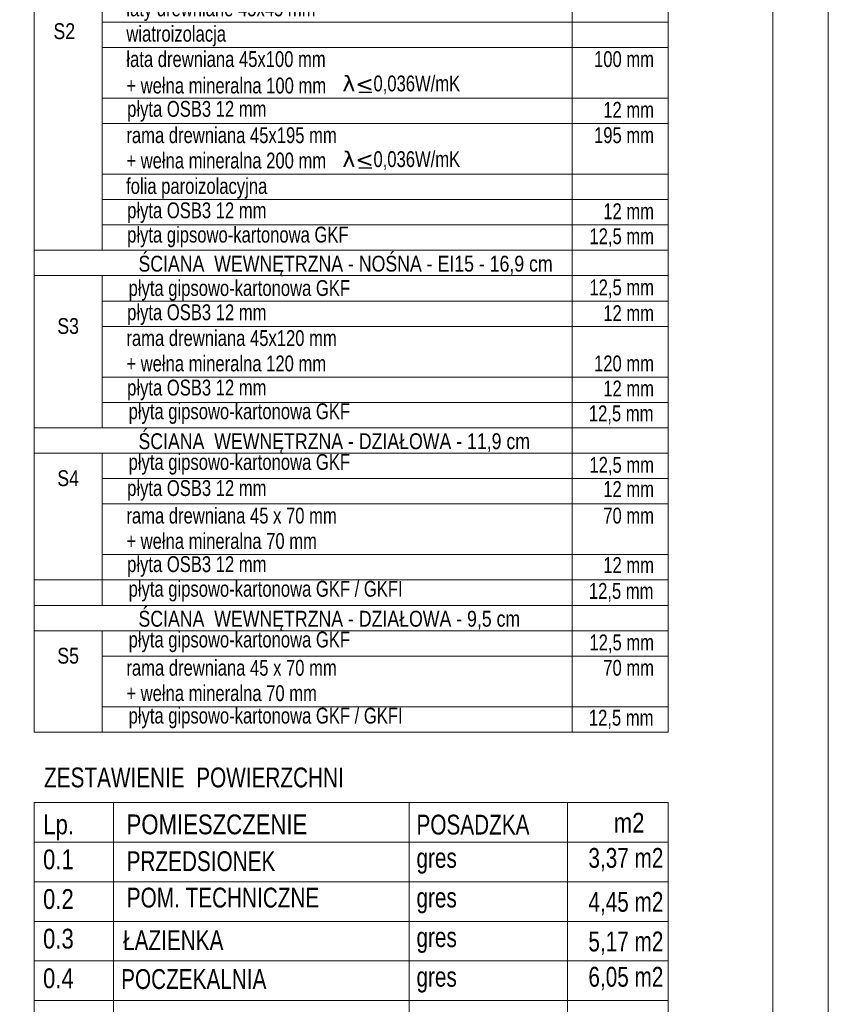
# Model space of a CAD drawing. Header units: inches. Extents: x 57112 to 98566, y -51777 to -16564.
# Tile 99 of 138: x 77163 to 77673, y -20761 to -20140. Entities that reach past the tile are written whole.
import ezdxf
from ezdxf.enums import TextEntityAlignment as Align

# ---------------------------------------------------------------- set-up
doc = ezdxf.new("R2010")
doc.units = ezdxf.units.IN
doc.header["$MEASUREMENT"] = 0
doc.layers.get('0').update_dxf_attribs({"color": 251, "lineweight": 0})
for name, color, linetype, lineweight in [('A--tabelka rysunku', 7, 'Continuous', 0), ('A--tabelka-opisy scian', 7, 'Continuous', 0), ('A--tabelka-zest.pow.', 7, 'Continuous', 0)]:
    doc.layers.add(name, color=color, linetype=linetype, lineweight=lineweight)
doc.styles.add('1-50', font='arial.ttf', dxfattribs={"width": 0.75, "height": 12.5})
doc.styles.get("Standard").update_dxf_attribs({"font": 'arial.ttf', "width": 0.75})

msp = doc.modelspace()

# ---------------------------------------------------------------- linework, layer by layer
at = {"linetype": 'Continuous', "lineweight": 30, "ltscale": 12}
for p, q in [((77384.911, -20186.09, 151.8), (77376.569, -20186.09, 151.8)), ((77384.911, -20233.824, 151.8), (77376.569, -20233.824, 151.8))]:
    msp.add_line(p, q, dxfattribs=at)
at = {"layer": 'A--tabelka rysunku', "linetype": 'Continuous', "elevation": 151.8}
for points in [[(75572.917, -21309.191), (77672.917, -21309.191), (77672.917, -19824.191), (75572.917, -19824.191)], [(75697.917, -21274.191), (77637.917, -21274.191), (77637.917, -19859.191), (75697.917, -19859.191)]]:
    msp.add_lwpolyline(points, close=True, dxfattribs=at)
at = {"layer": 'A--tabelka-opisy scian', "lineweight": 5}
for p, q in [((77171.817, -20589.658, 151.8), (77171.817, -19885.113, 151.8)), ((77571.817, -20477.658, 151.8), (77571.817, -19885.113, 151.8)), ((77511.234, -20477.658, 151.8), (77511.234, -19902.18, 151.8)), ((77511.234, -20589.658, 151.8), (77511.234, -20014.18, 151.8)), ((77214.687, -20285.658, 151.8), (77214.687, -20109.658, 151.8)), ((77571.817, -20141.658, 151.8), (77214.687, -20141.658, 151.8)), ((77571.817, -20589.658, 151.8), (77571.817, -20143.947, 151.8)), ((77571.817, -20157.658, 151.8), (77214.687, -20157.658, 151.8)), ((77571.817, -20189.658, 151.8), (77214.687, -20189.658, 151.8)), ((77571.817, -20205.658, 151.8), (77214.687, -20205.658, 151.8)), ((77571.817, -20237.658, 151.8), (77214.687, -20237.658, 151.8)), ((77571.817, -20253.658, 151.8), (77214.687, -20253.658, 151.8)), ((77571.817, -20269.658, 151.8), (77214.687, -20269.658, 151.8)), ((77571.817, -20285.658, 151.8), (77171.817, -20285.658, 151.8)), ((77571.817, -20285.658, 151.8), (77171.817, -20285.658, 151.8)), ((77571.817, -20285.658, 151.8), (77214.687, -20285.658, 151.8)), ((77571.817, -20285.658, 151.8), (77214.687, -20285.658, 151.8)), ((77373.32, -20301.658, 151.8), (77171.817, -20301.658, 151.8)), ((77571.817, -20301.658, 151.8), (77214.687, -20301.658, 151.8)), ((77214.687, -20397.658, 151.8), (77214.687, -20301.658, 151.8)), ((77571.817, -20301.658, 151.8), (77214.687, -20301.658, 151.8)), ((77571.817, -20317.658, 151.8), (77214.687, -20317.658, 151.8)), ((77571.817, -20333.658, 151.8), (77214.687, -20333.658, 151.8)), ((77571.817, -20365.658, 151.8), (77214.687, -20365.658, 151.8)), ((77571.817, -20381.658, 151.8), (77214.687, -20381.658, 151.8)), ((77571.817, -20397.658, 151.8), (77171.817, -20397.658, 151.8)), ((77571.817, -20397.658, 151.8), (77214.687, -20397.658, 151.8)), ((77571.817, -20397.658, 151.8), (77214.687, -20397.658, 151.8)), ((77373.32, -20413.658, 151.8), (77171.817, -20413.658, 151.8)), ((77571.817, -20413.658, 151.8), (77214.687, -20413.658, 151.8)), ((77214.687, -20509.658, 151.8), (77214.687, -20413.658, 151.8)), ((77571.817, -20413.658, 151.8), (77214.687, -20413.658, 151.8)), ((77571.817, -20429.658, 151.8), (77214.687, -20429.658, 151.8)), ((77571.817, -20445.658, 151.8), (77214.687, -20445.658, 151.8)), ((77571.817, -20477.658, 151.8), (77214.687, -20477.658, 151.8)), ((77571.817, -20493.658, 151.8), (77171.817, -20493.658, 151.8)), ((77571.817, -20493.658, 151.8), (77171.817, -20493.658, 151.8)), ((77571.44, -20509.658, 151.8), (77171.817, -20509.658, 151.8)), ((77571.817, -20509.658, 151.8), (77171.817, -20509.658, 151.8)), ((77373.32, -20525.658, 151.8), (77171.817, -20525.658, 151.8)), ((77571.817, -20525.658, 151.8), (77214.687, -20525.658, 151.8)), ((77214.687, -20589.658, 151.8), (77214.687, -20525.658, 151.8)), ((77571.817, -20525.658, 151.8), (77214.687, -20525.658, 151.8)), ((77571.817, -20541.658, 151.8), (77214.687, -20541.658, 151.8)), ((77571.817, -20573.658, 151.8), (77214.687, -20573.658, 151.8)), ((77571.817, -20589.658, 151.8), (77171.817, -20589.658, 151.8)), ((77571.817, -20589.658, 151.8), (77171.817, -20589.658, 151.8))]:
    msp.add_line(p, q, dxfattribs=at)
at = {"layer": 'A--tabelka-zest.pow.'}
for p, q in [((77221.817, -20634.007, 151.8), (77221.817, -20834.007, 151.8)), ((77408.333, -20634.007, 151.8), (77408.333, -20834.007, 151.8)), ((77508.333, -20634.007, 151.8), (77508.333, -20809.007, 151.8)), ((77171.817, -20659.007, 151.8), (77571.817, -20659.007, 151.8)), ((77171.817, -20684.007, 151.8), (77571.817, -20684.007, 151.8)), ((77171.817, -20709.007, 151.8), (77571.817, -20709.007, 151.8)), ((77171.817, -20734.007, 151.8), (77571.817, -20734.007, 151.8)), ((77171.817, -20759.007, 151.8), (77571.817, -20759.007, 151.8))]:
    msp.add_line(p, q, dxfattribs=at)
at = {"layer": 'A--tabelka-zest.pow.', "elevation": 151.8}
msp.add_lwpolyline([(77171.817, -20834.007), (77171.817, -20634.007), (77571.817, -20634.007), (77571.817, -20834.007)], dxfattribs=at)

# ---------------------------------------------------------------- texts
at = {"layer": 'A--tabelka-opisy scian', "lineweight": 5, "width": 0.8}
for s, p in [('S2', (77190.739, -20142.424, 151.8)), ('S3', (77193.158, -20328.427, 151.8)), ('S4', (77193.158, -20424.427, 151.8)), ('S5', (77193.158, -20536.427, 151.8))]:
    msp.add_text(s, height=10, dxfattribs=at).set_placement(p, align=Align.TOP_CENTER)
for s, p in [(' ŚCIANA  WEWNĘTRZNA - NOŚNA - EI15 - 16,9 cm', (77234.455, -20289.109, 151.8)), (' ŚCIANA  WEWNĘTRZNA - DZIAŁOWA - 11,9 cm ', (77234.455, -20401.109, 151.8)), (' ŚCIANA  WEWNĘTRZNA - DZIAŁOWA - 9,5 cm ', (77234.455, -20513.109, 151.8))]:
    msp.add_text(s, height=10, dxfattribs=at).set_placement(p, align=Align.TOP_LEFT)
at = {"layer": 'A--tabelka-opisy scian', "lineweight": 5, "char_height": 10, "attachment_point": 1, "style": '1-50'}
for s, insert, width in [('\\pxql;łaty drewniane 45x45 mm', (77229.923, -20128.044, 151.8), 132.87092), ('\\pxql;wiatroizolacja', (77229.923, -20144.044, 151.8), 132.87092), ('\\pxql;łata drewniana 45x100 mm \\P\\pxql;+ wełna mineralna 100 mm', (77229.923, -20160.044, 151.8), 164.69666), ('\\pxqr;100 mm', (77501.784, -20160.044, 151.8), 61.12961), ('\\pxql;  {\\fDejaVu Serif|b0|i0|c238|p18;\\W1;λ<}0,036W/mK', (77360.435, -20175.41, 151.8), 245.24814), ('\\pxql;płyta OSB3 12 mm', (77230.416, -20191.456, 151.8), 139.90302), ('\\pxqr;12 mm', (77501.784, -20192.044, 151.8), 61.12961), ('\\pxql;rama drewniana 45x195 mm', (77229.923, -20208.044, 151.8), 142.85293), ('\\pxqr;195 mm', (77501.784, -20208.044, 151.8), 61.12961), ('\\pxql;+ wełna mineralna 200 mm', (77229.923, -20224.044, 151.8), 142.85293), ('\\pxql;  {\\fDejaVu Serif|b0|i0|c238|p18;\\W1;λ<}0,036W/mK', (77360.435, -20223.144, 151.8), 245.24814), ('\\pxql;folia paroizolacyjna', (77229.752, -20240.097, 151.8), 142.85293), ('\\pxql;płyta OSB3 12 mm', (77230.416, -20255.456, 151.8), 139.90302), ('\\pxqr;12 mm', (77501.784, -20256.044, 151.8), 61.12961), ('\\pxql;płyta gipsowo-kartonowa GKF', (77230.416, -20270.784, 151.8), 139.90302), ('\\pxqr;12,5 mm', (77501.784, -20271.801, 151.8), 61.12961), ('\\pxql;płyta gipsowo-kartonowa GKF', (77231.329, -20304.469, 151.8), 139.90302), ('\\pxqr;12,5 mm', (77501.784, -20304.044, 151.8), 61.12961), ('\\pxql;płyta OSB3 12 mm', (77230.416, -20319.757, 151.8), 139.90302), ('\\pxqr;12 mm', (77501.784, -20320.345, 151.8), 61.12961), ('\\pxql;rama drewniana 45x120 mm', (77229.923, -20336.044, 151.8), 142.85293), ('\\pxql;+ wełna mineralna 120 mm', (77229.923, -20352.044, 151.8), 142.85293), ('\\pxqr;120 mm', (77501.784, -20352.044, 151.8), 61.12961), ('\\pxql;płyta OSB3 12 mm', (77230.416, -20367.266, 151.8), 139.90302), ('\\pxqr;12 mm', (77501.784, -20367.854, 151.8), 61.12961), ('\\pxql;płyta gipsowo-kartonowa GKF', (77231.329, -20382.219, 151.8), 139.90302), ('\\pxqr;12,5 mm', (77501.438, -20383.56, 151.8), 61.12961), ('\\pxql;płyta gipsowo-kartonowa GKF', (77231.329, -20414.219, 151.8), 139.90302), ('\\pxqr;12,5 mm', (77501.784, -20416.044, 151.8), 61.12961), ('\\pxql;płyta OSB3 12 mm', (77230.416, -20430.663, 151.8), 139.90302), ('\\pxqr;12 mm', (77501.784, -20431.251, 151.8), 61.12961), ('\\pxql;rama drewniana 45 x 70 mm', (77229.923, -20448.044, 151.8), 142.85293), ('\\pxqr;70 mm', (77501.784, -20448.044, 151.8), 61.12961), ('\\pxql;+ wełna mineralna 70 mm', (77229.923, -20464.044, 151.8), 142.85293), ('\\pxql;płyta OSB3 12 mm', (77230.416, -20478.663, 151.8), 139.90302), ('\\pxqr;12 mm', (77501.784, -20479.251, 151.8), 61.12961), ('\\pxql;płyta gipsowo-kartonowa GKF / GKFI', (77231.329, -20494.219, 151.8), 207.17007), ('\\pxqr;12,5 mm', (77501.438, -20495.56, 151.8), 61.12961), ('\\pxql;płyta gipsowo-kartonowa GKF', (77231.329, -20526.219, 151.8), 139.90302), ('\\pxqr;12,5 mm', (77501.784, -20528.044, 151.8), 61.12961), ('\\pxql;rama drewniana 45 x 70 mm', (77229.923, -20544.044, 151.8), 142.85293), ('\\pxqr;70 mm', (77501.784, -20544.044, 151.8), 61.12961), ('\\pxql;+ wełna mineralna 70 mm', (77229.923, -20560.044, 151.8), 142.85293), ('\\pxql;płyta gipsowo-kartonowa GKF / GKFI', (77231.329, -20574.219, 151.8), 207.17007), ('\\pxqr;12,5 mm', (77501.438, -20575.56, 151.8), 61.12961)]:
    msp.add_mtext(s, dxfattribs=dict(at, insert=insert, width=width))
at = {"layer": 'A--tabelka-zest.pow.', "width": 0.8}
for s, p in [('m2', (77537.517, -20640.536, 151.8)), ('Lp.', (77177.473, -20641.588, 151.8)), ('POMIESZCZENIE', (77230.06, -20641.588, 151.8)), ('0.1', (77177.321, -20663.674, 151.8)), ('0.2', (77177.321, -20688.674, 151.8)), ('0.3', (77177.321, -20713.674, 151.8)), ('0.4', (77177.321, -20738.674, 151.8))]:
    msp.add_text(s, height=12.5, dxfattribs=at).set_placement(p, align=Align.TOP_LEFT)
at = {"layer": 'A--tabelka-zest.pow.', "ltscale": 35, "insert": (77177.972, -20611.982, 151.8), "char_height": 12.5, "width": 402.19685, "attachment_point": 1}
msp.add_mtext('ZESTAWIENIE  POWIERZCHNI   ', dxfattribs=at)
at = {"layer": 'A--tabelka-zest.pow.', "char_height": 12.5, "style": '1-50'}
for s, insert, width, attachment_point in [('POSADZKA', (77413.006, -20641.724, 151.8), 100, 1), ('gres', (77413.006, -20662.729, 151.8), 100, 1), ('\\pxqr;3,37 m2', (77505.336, -20662.729, 151.8), 63.48431, 1), ('gres', (77413.006, -20687.729, 151.8), 100, 1), ('\\pxqr;4,45 m2', (77505.336, -20705.284, 151.8), 63.48431, 7), ('gres', (77413.006, -20712.729, 151.8), 100, 1), ('\\pxqr;5,17 m2', (77505.336, -20730.284, 151.8), 63.48431, 7), ('\\pxqr;6,05 m2', (77505.336, -20737.729, 151.8), 63.48431, 1), ('gres', (77413.006, -20737.729, 151.8), 100, 1)]:
    msp.add_mtext(s, dxfattribs=dict(at, insert=insert, width=width, attachment_point=attachment_point))
at = {"layer": 'A--tabelka-zest.pow.', "char_height": 12.5, "attachment_point": 1}
for s, insert, width in [('PRZEDSIONEK', (77230.06, -20664.822, 151.8), 74.28), ('POM. TECHNICZNE', (77230.171, -20687.772, 151.8), 211.26936), ('ŁAZIENKA', (77227.848, -20714.615, 151.8), 150.3188), ('POCZEKALNIA', (77226.617, -20739.17, 151.8), 74.28)]:
    msp.add_mtext(s, dxfattribs=dict(at, insert=insert, width=width))

doc.saveas('drawing.dxf')
